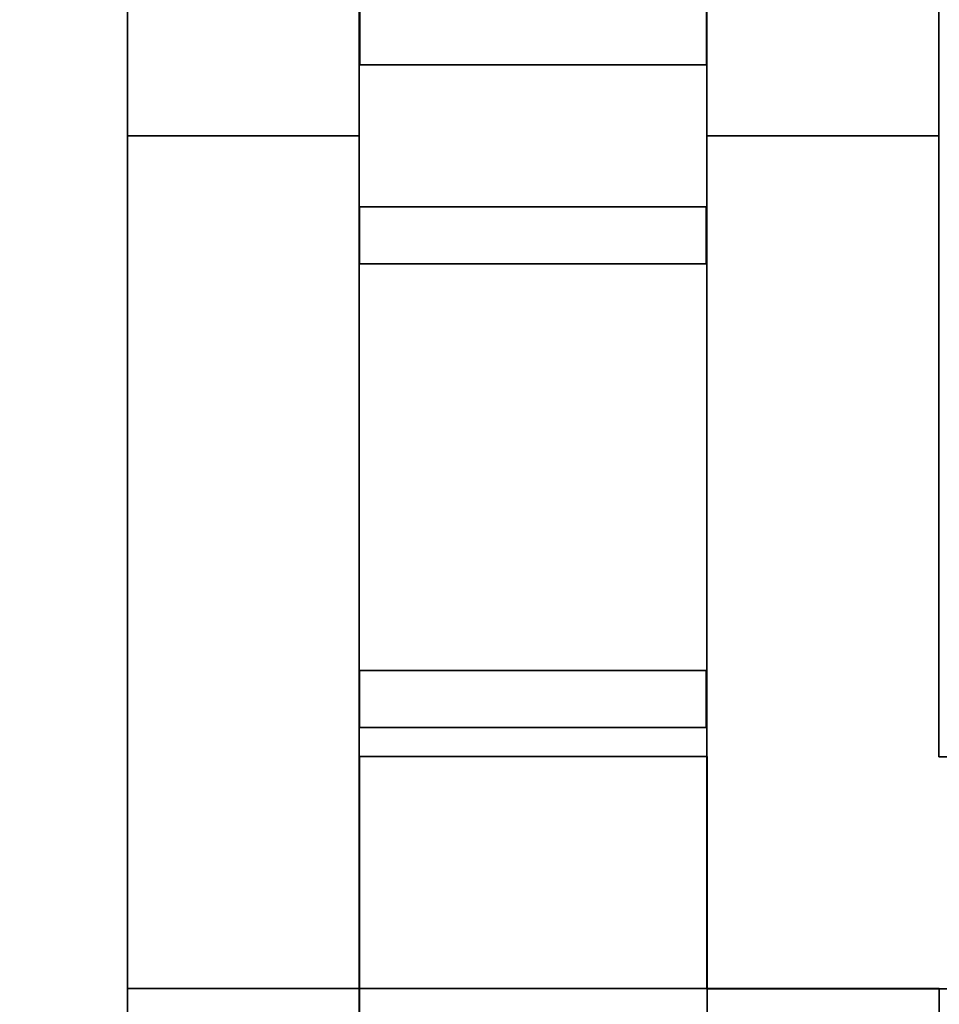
# Model space of a CAD drawing. Header units: millimetres. Extents: x -35 to 33166, y -35 to 31591.
# Tile 2 of 100: x 1381 to 1784, y 213 to 644. Entities that reach past the tile are written whole.
import ezdxf

# ---------------------------------------------------------------- set-up
doc = ezdxf.new("R2010")
doc.units = ezdxf.units.MM
doc.header["$LTSCALE"] = 25.4
doc.layers.get('0').update_dxf_attribs({"true_color": 0xffffff})
for name, color, linetype, true_color in [('end caps & lintels', 7, 'Continuous', 0xffa500), ('ICF - L1', 7, 'Continuous', 0xb4b464), ('ICF - L2', 7, 'Continuous', 0x64ff64)]:
    doc.layers.add(name, color=color, linetype=linetype, true_color=true_color)

# ---------------------------------------------------------------- blocks, each defined once
blk = doc.blocks.new('6XR35_90_C_Web')
for p, q in [((-76.07, -46.84, -12.5), (-76.07, 46.84, -12.5)), ((-76.07, 46.84, -12.5), (76.07, 46.84, -12.5)), ((76.07, 46.84, 12.5), (-76.07, 46.84, 12.5)), ((-76.07, 46.84, 12.5), (-76.07, -46.84, 12.5)), ((-76.07, 46.84, -12.5), (-76.07, 46.84, 12.5)), ((76.07, 46.84, -12.5), (76.07, -46.84, -12.5)), ((76.07, -46.84, 12.5), (76.07, 46.84, 12.5)), ((76.07, 46.84, 12.5), (76.07, 46.84, -12.5)), ((76.07, -46.84, -12.5), (-76.07, -46.84, -12.5)), ((-76.07, -46.84, 12.5), (76.07, -46.84, 12.5)), ((-76.07, -46.84, 12.5), (-76.07, -46.84, -12.5)), ((76.07, -46.84, -12.5), (76.07, -46.84, 12.5))]:
    blk.add_line(p, q)
blk = doc.blocks.new('Group8168')
for p, q in [((-627.8, -254, 366.53), (-627.8, -355.6, 366.53)), ((-254, -254, 366.53), (-627.8, -254, 366.53)), ((-627.8, -254, 366.53), (-627.8, -254, 0)), ((-627.8, -254, 0), (-627.8, -355.6, 0)), ((-627.8, -254, 0), (-254, -254, 0)), ((-254, -685.8, 366.53), (-254, -254, 366.53)), ((-254, -254, 0), (-254, -685.8, 0)), ((-254, -254, 0), (-254, -254, 366.53)), ((-627.8, -355.6, 366.53), (-355.6, -355.6, 366.53)), ((-627.8, -355.6, 0), (-627.8, -355.6, 366.53)), ((-627.8, -355.6, 0), (-355.6, -355.6, 0)), ((-355.6, -355.6, 366.53), (-355.6, -685.8, 366.53)), ((-355.6, -355.6, 366.53), (-355.6, -355.6, 0)), ((-355.6, -355.6, 0), (-355.6, -685.8, 0))]:
    blk.add_line(p, q)
blk = doc.blocks.new('Group8169')
for p, q in [((0, 0, 366.53), (-627.8, 0, 366.53)), ((-627.8, 0, 366.53), (-627.8, -101.6, 366.53)), ((-627.8, 0, 366.53), (-627.8, 0, 0)), ((-627.8, 0, 0), (-627.8, -101.6, 0)), ((-627.8, 0, 0), (0, 0, 0)), ((-627.8, -101.6, 366.53), (-227.79, -101.6, 366.53)), ((-627.8, -101.6, 0), (-627.8, -101.6, 366.53)), ((-627.8, -101.6, 0), (-227.79, -101.6, 0))]:
    blk.add_line(p, q)
blk = doc.blocks.new('6XR35_90_C_MSG#72')
for name in ['Group8169', 'Group8168']:
    blk.add_blockref(name, (0, 0))
at = {"extrusion": (1, -1.02405e-15, -1.15708e-14)}
for p in [(-177.67, 97.84, -584.2), (-177.67, 97.84, -381)]:
    blk.add_blockref('6XR35_90_C_Web', p, dxfattribs=at)
blk = doc.blocks.new('Group8175')
for p, q in [((-402.8, -254, 0), (-402.8, -355.6, 0)), ((-402.8, -355.6, 457.2), (-402.8, -254, 457.2)), ((-402.8, -254, 457.2), (-402.8, -254, 0)), ((-254, -254, 457.2), (-402.8, -254, 457.2)), ((-254, -254, 0), (-402.8, -254, 0)), ((-254, -254, 457.2), (-254, -513.02, 457.2)), ((-254, -254, 0), (-254, -627.8, 0)), ((-254, -254, 457.2), (-254, -254, 0)), ((-402.8, -355.6, 0), (-402.8, -355.6, 457.2)), ((-355.6, -355.6, 457.2), (-402.8, -355.6, 457.2)), ((-402.8, -355.6, 0), (-355.6, -355.6, 0)), ((-355.6, -355.6, 0), (-355.6, -627.8, 0)), ((-355.6, -513.02, 457.2), (-355.6, -355.6, 457.2)), ((-355.6, -355.6, 457.2), (-355.6, -355.6, 0)), ((-254, -513.02, 366.53), (-355.6, -513.02, 366.53)), ((-355.6, -513.02, 366.53), (-355.6, -627.8, 366.53)), ((-355.6, -513.02, 457.2), (-355.6, -513.02, 366.53)), ((-254, -513.02, 457.2), (-355.6, -513.02, 457.2)), ((-254, -627.8, 366.53), (-254, -513.02, 366.53)), ((-254, -513.02, 366.53), (-254, -513.02, 457.2)), ((-355.6, -627.8, 366.53), (-254, -627.8, 366.53)), ((-355.6, -627.8, 0), (-254, -627.8, 0)), ((-355.6, -627.8, 366.53), (-355.6, -627.8, 0)), ((-254, -627.8, 0), (-254, -627.8, 366.53))]:
    blk.add_line(p, q)
blk = doc.blocks.new('Group8176')
for p, q in [((0, -627.8, 0), (0, 0, 0)), ((-101.6, -227.96, 0), (-101.6, -627.8, 0)), ((-101.6, -513.02, 366.53), (-101.6, -627.8, 366.53)), ((0, -627.8, 366.53), (0, -513.02, 366.53)), ((-101.6, -627.8, 366.53), (0, -627.8, 366.53)), ((-101.6, -627.8, 0), (0, -627.8, 0)), ((-101.6, -627.8, 366.53), (-101.6, -627.8, 0)), ((0, -627.8, 0), (0, -627.8, 366.53))]:
    blk.add_line(p, q)
blk = doc.blocks.new('6XR35_90_C_MSG#73')
for name in ['Group8176', 'Group8175']:
    blk.add_blockref(name, (0, 0))
at = {"extrusion": (9.17096e-16, 1, -1.15708e-14)}
blk.add_blockref('6XR35_90_C_Web', (177.8, 99.45, -584.2), dxfattribs=at)
blk = doc.blocks.new('Group7851')
for p, q in [((-627.8, -355.6, 457.2), (-627.8, -254, 457.2)), ((-627.8, -254, 457.2), (-627.8, -254, 0)), ((-627.8, -254, 0), (-627.8, -355.6, 0)), ((-627.8, -254, 457.2), (-254, -254, 457.2)), ((-627.8, -254, 0), (-254, -254, 0)), ((-254, -254, 0), (-254, -402.8, 0)), ((-254, -254, 457.2), (-254, -254, 0)), ((-254, -254, 457.2), (-254, -402.8, 457.2)), ((-627.8, -355.6, 0), (-627.8, -355.6, 457.2)), ((-355.6, -355.6, 457.2), (-627.8, -355.6, 457.2)), ((-627.8, -355.6, 0), (-355.6, -355.6, 0)), ((-355.6, -355.6, 0), (-355.6, -402.8, 0)), ((-355.6, -402.8, 457.2), (-355.6, -355.6, 457.2)), ((-355.6, -355.6, 457.2), (-355.6, -355.6, 0)), ((-254, -402.8, 457.2), (-355.6, -402.8, 457.2)), ((-355.6, -402.8, 457.2), (-355.6, -402.8, 0)), ((-355.6, -402.8, 0), (-254, -402.8, 0)), ((-254, -402.8, 0), (-254, -402.8, 457.2))]:
    blk.add_line(p, q)
blk = doc.blocks.new('Group7852')
for p, q in [((-627.8, -101.6, 457.2), (-627.8, 0, 457.2)), ((-627.8, 0, 457.2), (-627.8, 0, 0)), ((-627.8, 0, 0), (-627.8, -101.6, 0)), ((-627.8, 0, 0), (0, 0, 0)), ((-627.8, 0, 457.2), (0, 0, 457.2)), ((-627.8, -101.6, 0), (-627.8, -101.6, 457.2)), ((-627.8, -101.6, 0), (-227.79, -101.6, 0)), ((-627.8, -101.6, 457.2), (-227.79, -101.6, 457.2))]:
    blk.add_line(p, q)
blk = doc.blocks.new('6XR35_90_C_MSG#34')
for name in ['Group7852', 'Group7851']:
    blk.add_blockref(name, (0, 0))
at = {"extrusion": (1, -1.02405e-15, 1.15708e-14)}
blk.add_blockref('6XR35_90_C_Web', (-177.67, 358.96, -584.2), dxfattribs=at)
at = {"extrusion": (1, -1.02405e-15, -1.15708e-14)}
blk.add_blockref('6XR35_90_C_Web', (-177.67, 97.84, -584.2), dxfattribs=at)
blk = doc.blocks.new('Group7848')
for p, q in [((-1092.2, -254, 0), (-254, -254, 0)), ((-1092.2, -254, 457.2), (-254, -254, 457.2)), ((-254, -254, 0), (-254, -627.8, 0)), ((-254, -254, 457.2), (-254, -254, 0)), ((-254, -254, 457.2), (-254, -627.8, 457.2)), ((-1092.2, -355.6, 0), (-355.6, -355.6, 0)), ((-1092.2, -355.6, 457.2), (-355.6, -355.6, 457.2)), ((-355.6, -355.6, 0), (-355.6, -627.8, 0)), ((-355.6, -355.6, 457.2), (-355.6, -627.8, 457.2)), ((-355.6, -355.6, 457.2), (-355.6, -355.6, 0)), ((-355.6, -627.8, 0), (-254, -627.8, 0)), ((-254, -627.8, 457.2), (-355.6, -627.8, 457.2)), ((-355.6, -627.8, 457.2), (-355.6, -627.8, 0)), ((-254, -627.8, 0), (-254, -627.8, 457.2))]:
    blk.add_line(p, q)
blk = doc.blocks.new('Group7849')
for p, q in [((0, 0, 0), (0, -627.8, 0)), ((0, 0, 457.2), (0, -627.8, 457.2)), ((-101.6, -227.96, 0), (-101.6, -627.8, 0)), ((-101.6, -227.96, 457.2), (-101.6, -627.8, 457.2)), ((-101.6, -627.8, 0), (0, -627.8, 0)), ((0, -627.8, 457.2), (-101.6, -627.8, 457.2)), ((-101.6, -627.8, 457.2), (-101.6, -627.8, 0)), ((0, -627.8, 0), (0, -627.8, 457.2))]:
    blk.add_line(p, q)
blk = doc.blocks.new('6XR35_90_C_MSG#33')
for name in ['Group7849', 'Group7848']:
    blk.add_blockref(name, (0, 0))
at = {"extrusion": (9.17096e-16, 1, -1.15708e-14)}
for p in [(177.8, 99.45, -381), (177.8, 99.45, -584.2)]:
    blk.add_blockref('6XR35_90_C_Web', p, dxfattribs=at)
at = {"extrusion": (9.17096e-16, 1, 1.15708e-14)}
for p in [(177.8, 360.57, -381), (177.8, 360.57, -584.2)]:
    blk.add_blockref('6XR35_90_C_Web', p, dxfattribs=at)
blk = doc.blocks.new('Group#3572')
for p, q in [((-1092.2, -254, 358.07), (-254, -254, 358.07)), ((-1092.2, -254, 457.2), (-254, -254, 457.2)), ((-254, -254, 358.07), (-254, -627.8, 358.07)), ((-254, -254, 457.2), (-254, -254, 358.07)), ((-254, -254, 457.2), (-254, -627.8, 457.2)), ((-355.6, -355.6, 358.07), (-1092.2, -355.6, 358.07)), ((-1092.2, -355.6, 457.2), (-355.6, -355.6, 457.2)), ((-355.6, -627.8, 358.07), (-355.6, -355.6, 358.07)), ((-355.6, -627.8, 457.2), (-355.6, -355.6, 457.2)), ((-355.6, -355.6, 457.2), (-355.6, -355.6, 358.07)), ((-254, -627.8, 358.07), (-355.6, -627.8, 358.07)), ((-355.6, -627.8, 358.07), (-355.6, -627.8, 457.2)), ((-254, -627.8, 457.2), (-355.6, -627.8, 457.2)), ((-254, -627.8, 358.07), (-254, -627.8, 457.2))]:
    blk.add_line(p, q)
blk = doc.blocks.new('Group#3573')
for p, q in [((0, 0, 358.07), (0, -627.8, 358.07)), ((0, 0, 457.2), (0, -627.8, 457.2)), ((-101.6, -627.8, 358.07), (-101.6, -227.96, 358.07)), ((-101.6, -627.8, 457.2), (-101.6, -227.96, 457.2)), ((0, -627.8, 358.07), (-101.6, -627.8, 358.07)), ((0, -627.8, 457.2), (-101.6, -627.8, 457.2)), ((-101.6, -627.8, 457.2), (-101.6, -627.8, 358.07)), ((0, -627.8, 358.07), (0, -627.8, 457.2))]:
    blk.add_line(p, q)
blk = doc.blocks.new('6XR35_90_C_MSG#243')
for name in ['Group#3573', 'Group#3572']:
    blk.add_blockref(name, (0, 0))
blk = doc.blocks.new('Group#3580')
for p, q in [((-627.8, -355.6, 358.07), (-627.8, -254, 358.07)), ((-627.8, -254, 358.07), (-513.02, -254, 358.07)), ((-627.8, -355.6, 457.2), (-627.8, -254, 457.2)), ((-627.8, -254, 457.2), (-627.8, -254, 358.07)), ((-627.8, -254, 457.2), (-254, -254, 457.2)), ((-513.02, -254, 358.07), (-513.02, -355.6, 358.07)), ((-513.02, -254, 358.07), (-513.02, -254, 0)), ((-513.02, -254, 0), (-513.02, -355.6, 0)), ((-513.02, -254, 0), (-254, -254, 0)), ((-254, -254, 0), (-254, -402.8, 0)), ((-254, -254, 457.2), (-254, -254, 0)), ((-254, -254, 457.2), (-254, -402.8, 457.2)), ((-513.02, -355.6, 358.07), (-627.8, -355.6, 358.07)), ((-627.8, -355.6, 358.07), (-627.8, -355.6, 457.2)), ((-355.6, -355.6, 457.2), (-627.8, -355.6, 457.2)), ((-513.02, -355.6, 0), (-513.02, -355.6, 358.07)), ((-513.02, -355.6, 0), (-355.6, -355.6, 0)), ((-355.6, -355.6, 0), (-355.6, -402.8, 0)), ((-355.6, -402.8, 457.2), (-355.6, -355.6, 457.2)), ((-355.6, -355.6, 457.2), (-355.6, -355.6, 0)), ((-254, -402.8, 457.2), (-355.6, -402.8, 457.2)), ((-355.6, -402.8, 457.2), (-355.6, -402.8, 0)), ((-355.6, -402.8, 0), (-254, -402.8, 0)), ((-254, -402.8, 0), (-254, -402.8, 457.2))]:
    blk.add_line(p, q)
blk = doc.blocks.new('Group#3581')
for p, q in [((-627.8, -101.6, 358.07), (-627.8, 0, 358.07)), ((-627.8, 0, 358.07), (-513.02, 0, 358.07)), ((-627.8, -101.6, 457.2), (-627.8, 0, 457.2)), ((-627.8, 0, 358.07), (-627.8, 0, 457.2)), ((-627.8, 0, 457.2), (0, 0, 457.2)), ((-513.02, -101.6, 358.07), (-627.8, -101.6, 358.07)), ((-627.8, -101.6, 358.07), (-627.8, -101.6, 457.2)), ((-227.79, -101.6, 457.2), (-627.8, -101.6, 457.2))]:
    blk.add_line(p, q)
blk = doc.blocks.new('6XR35_90_C_MSG#244')
for name in ['Group#3581', 'Group#3580']:
    blk.add_blockref(name, (0, 0))
blk = doc.blocks.new('Group#4032')
for p, q in [((-627.8, -355.6, 250.87), (-627.8, -254, 250.87)), ((-627.8, -254, 250.87), (-254, -254, 250.87)), ((-627.8, -254, 98.33), (-627.8, -355.6, 98.33)), ((-254, -254, 98.33), (-627.8, -254, 98.33)), ((-627.8, -254, 98.33), (-627.8, -254, 0)), ((-627.8, -254, 0), (-627.8, -355.6, 0)), ((-627.8, -355.6, 457.2), (-627.8, -254, 457.2)), ((-627.8, -254, 457.2), (-627.8, -254, 250.87)), ((-627.8, -254, 0), (-254, -254, 0)), ((-627.8, -254, 457.2), (-254, -254, 457.2)), ((-254, -254, 250.87), (-254, -685.8, 250.87)), ((-254, -685.8, 98.33), (-254, -254, 98.33)), ((-254, -685.8, 0), (-254, -254, 0)), ((-254, -254, 98.33), (-254, -254, 0)), ((-254, -254, 457.2), (-254, -685.8, 457.2)), ((-254, -254, 457.2), (-254, -254, 250.87)), ((-355.6, -355.6, 250.87), (-627.8, -355.6, 250.87)), ((-627.8, -355.6, 0), (-355.6, -355.6, 0)), ((-627.8, -355.6, 98.33), (-355.6, -355.6, 98.33)), ((-627.8, -355.6, 98.33), (-627.8, -355.6, 0)), ((-355.6, -355.6, 457.2), (-627.8, -355.6, 457.2)), ((-627.8, -355.6, 457.2), (-627.8, -355.6, 250.87)), ((-355.6, -685.8, 250.87), (-355.6, -355.6, 250.87)), ((-355.6, -355.6, 98.33), (-355.6, -355.6, 0)), ((-355.6, -355.6, 98.33), (-355.6, -685.8, 98.33)), ((-355.6, -355.6, 457.2), (-355.6, -355.6, 250.87)), ((-355.6, -355.6, 0), (-355.6, -685.8, 0)), ((-355.6, -685.8, 457.2), (-355.6, -355.6, 457.2))]:
    blk.add_line(p, q)
blk = doc.blocks.new('Group#4033')
for p, q in [((-627.8, 0, 0), (-627.8, -101.6, 0)), ((-627.8, 0, 0), (0, 0, 0)), ((-627.8, -101.6, 457.2), (-627.8, 0, 457.2)), ((-627.8, 0, 457.2), (-627.8, 0, 0)), ((-627.8, 0, 457.2), (0, 0, 457.2)), ((-627.8, -101.6, 98.33), (-627.8, -101.56, 250.87)), ((-627.8, -101.56, 250.87), (-627.8, -101.6, 457.2)), ((-627.8, -101.6, 0), (-627.8, -101.6, 98.33)), ((-627.8, -101.6, 0), (-356.26, -101.6, 0)), ((-627.8, -101.6, 457.2), (-227.79, -101.6, 457.2)), ((-356.26, -101.44, 0), (-356.26, -101.6, 0)), ((-356.26, -101.44, 0), (-356.17, -101.48, 0)), ((-356.17, -101.48, 0), (-356.26, -101.6, 0)), ((-356.13, -101.6, 0), (-356.26, -101.6, 0)), ((-356.16, -101.6, 98.71), (-356.26, -101.6, 98.33)), ((-356.16, -101.6, 98.71), (-356.26, -101.6, 98.71)), ((-356.26, -101.6, 98.71), (-356.26, -101.6, 98.33)), ((-356.17, -101.48, 0), (-356.13, -101.6, 0)), ((-356.13, -101.6, 0), (-227.79, -101.6, 0))]:
    blk.add_line(p, q)
blk = doc.blocks.new('Group#4035')
for p, q in [((-76.07, 0.49, 12.5), (76.07, 0.49, 12.5)), ((76.07, 0.49, -12.5), (-76.07, 0.49, -12.5)), ((-76.07, 0.49, -12.5), (-76.07, 0.49, 12.5)), ((-76.07, -46.84, -12.5), (-76.07, 0.49, -12.5)), ((-76.07, -46.84, 12.5), (-76.07, 0.49, 12.5)), ((76.07, 0.49, 12.5), (76.07, 0.49, -12.5)), ((76.07, -46.84, -12.5), (76.07, 0.49, -12.5)), ((76.07, -46.84, 12.5), (76.07, 0.49, 12.5)), ((-76.07, -46.84, -12.5), (76.07, -46.84, -12.5)), ((76.07, -46.84, 12.5), (-76.07, -46.84, 12.5)), ((-76.07, -46.84, 12.5), (-76.07, -46.84, -12.5)), ((76.07, -46.84, 12.5), (76.07, -46.84, -12.5))]:
    blk.add_line(p, q)
blk = doc.blocks.new('Group#4036')
for p, q in [((-76.07, 0.49, 12.5), (76.07, 0.49, 12.5)), ((76.07, 0.49, -12.5), (-76.07, 0.49, -12.5)), ((-76.07, 0.49, -12.5), (-76.07, 0.49, 12.5)), ((-76.07, -46.84, -12.5), (-76.07, 0.49, -12.5)), ((-76.07, -46.84, 12.5), (-76.07, 0.49, 12.5)), ((76.07, 0.49, 12.5), (76.07, 0.49, -12.5)), ((76.07, -46.84, -12.5), (76.07, 0.49, -12.5)), ((76.07, -46.84, 12.5), (76.07, 0.49, 12.5)), ((-76.07, -46.84, -12.5), (76.07, -46.84, -12.5)), ((76.07, -46.84, 12.5), (-76.07, -46.84, 12.5)), ((-76.07, -46.84, 12.5), (-76.07, -46.84, -12.5)), ((76.07, -46.84, 12.5), (76.07, -46.84, -12.5))]:
    blk.add_line(p, q)
blk = doc.blocks.new('6XR35_90_C_MSG#283')
for name in ['Group#4033', 'Group#4032']:
    blk.add_blockref(name, (0, 0))
at = {"extrusion": (1, -1.02405e-15, 1.15708e-14)}
for p in [(-177.67, 358.96, -584.2), (-177.67, 358.96, -381)]:
    blk.add_blockref('6XR35_90_C_Web', p, dxfattribs=at)
at = {"extrusion": (1, -1.02405e-15, -1.15708e-14)}
for name, p in [('Group#4035', (-177.67, 97.84, -584.2)), ('Group#4036', (-177.67, 97.84, -381))]:
    blk.add_blockref(name, p, dxfattribs=at)
blk = doc.blocks.new('Group#4038')
for p, q in [((-402.8, -254, 0), (-402.8, -355.6, 0)), ((-402.8, -355.6, 457.2), (-402.8, -254, 457.2)), ((-402.8, -254, 457.2), (-402.8, -254, 0)), ((-254, -254, 0), (-402.8, -254, 0)), ((-254, -254, 457.2), (-402.8, -254, 457.2)), ((-254, -254, 0), (-254, -627.8, 0)), ((-254, -254, 457.2), (-254, -254, 0)), ((-254, -254, 457.2), (-254, -627.8, 457.2)), ((-402.8, -355.6, 0), (-402.8, -355.6, 457.2)), ((-355.6, -355.6, 457.2), (-402.8, -355.6, 457.2)), ((-402.8, -355.6, 0), (-355.6, -355.6, 0)), ((-355.6, -627.8, 457.2), (-355.6, -355.6, 457.2)), ((-355.6, -355.6, 457.2), (-355.6, -355.6, 0)), ((-355.6, -355.6, 0), (-355.6, -627.8, 0)), ((-355.6, -627.8, 0), (-254, -627.8, 0)), ((-254, -627.8, 457.2), (-355.6, -627.8, 457.2)), ((-355.6, -627.8, 457.2), (-355.6, -627.8, 0)), ((-254, -627.8, 0), (-254, -627.8, 457.2))]:
    blk.add_line(p, q)
blk = doc.blocks.new('Group#4040')
for p, q in [((-0.01, -355.62, 98.33), (-101.6, -355.62, 98.33)), ((-101.6, -355.62, 98.33), (-101.6, -627.8, 98.33)), ((-101.6, -355.62, 0), (-101.6, -355.62, 98.33)), ((-0.01, -355.62, 0), (-101.6, -355.62, 0)), ((-101.6, -355.62, 0), (-101.6, -627.8, 0)), ((-0.01, -627.8, 98.33), (-0.01, -355.62, 98.33)), ((-0.01, -355.62, 98.33), (-0.01, -355.62, 0)), ((0, -627.8, 0), (-0.01, -355.62, 0)), ((-101.6, -627.8, 98.33), (-0.01, -627.8, 98.33)), ((-101.6, -627.8, 98.33), (-101.6, -627.8, 0)), ((-101.6, -627.8, 0), (0, -627.8, 0)), ((-0.01, -627.8, 98.33), (0, -627.8, 0))]:
    blk.add_line(p, q)
blk = doc.blocks.new('Group#4041')
for p, q in [((-101.6, -355.6, 457.2), (0, -355.6, 457.2)), ((-101.6, -355.62, 250.87), (-101.6, -355.6, 457.2)), ((-101.6, -355.6, 457.2), (-101.6, -627.8, 457.2)), ((-101.6, -355.62, 250.87), (-0.01, -355.62, 250.87)), ((-101.6, -627.8, 250.87), (-101.6, -355.62, 250.87)), ((0, -355.6, 457.2), (-0.01, -355.62, 250.87)), ((-0.01, -355.62, 250.87), (-0.01, -627.8, 250.87)), ((0, -355.6, 457.2), (0, -627.8, 457.2)), ((-0.01, -627.8, 250.87), (-101.6, -627.8, 250.87)), ((0, -627.8, 457.2), (-101.6, -627.8, 457.2)), ((-101.6, -627.8, 457.2), (-101.6, -627.8, 250.87)), ((0, -627.8, 457.2), (-0.01, -627.8, 250.87))]:
    blk.add_line(p, q)
blk = doc.blocks.new('Group#4042')
for p, q in [((-76.07, -1.12, -12.5), (-76.07, -1.12, 12.5)), ((-76.07, -1.12, 12.5), (76.07, -1.12, 12.5)), ((76.07, -1.12, -12.5), (-76.07, -1.12, -12.5)), ((-76.07, -1.12, 12.5), (-76.07, -46.84, 12.5)), ((-76.07, -1.12, -12.5), (-76.07, -46.84, -12.5)), ((76.07, -1.12, 12.5), (76.07, -1.12, -12.5)), ((76.07, -1.12, 12.5), (76.07, -46.84, 12.5)), ((76.07, -1.12, -12.5), (76.07, -46.84, -12.5)), ((-76.07, -46.84, -12.5), (-76.07, -46.84, 12.5)), ((-76.07, -46.84, -12.5), (76.07, -46.84, -12.5)), ((-76.07, -46.84, 12.5), (76.07, -46.84, 12.5)), ((76.07, -46.84, -12.5), (76.07, -46.84, 12.5))]:
    blk.add_line(p, q)
blk = doc.blocks.new('6XR35_90_C_MSG#284')
for name in ['Group#4038', 'Group#4041', 'Group#4040']:
    blk.add_blockref(name, (0, 0))
at = {"extrusion": (9.17096e-16, 1, 1.15708e-14)}
blk.add_blockref('6XR35_90_C_Web', (177.8, 360.57, -584.2), dxfattribs=at)
at = {"extrusion": (9.17096e-16, 1, -1.15708e-14)}
blk.add_blockref('Group#4042', (177.8, 99.45, -584.2), dxfattribs=at)
blk = doc.blocks.new('Group3573')
at = {"layer": 'ICF - L1'}
for name, p in [('6XR35_90_C_MSG#73', (1783.51, 1221.02, 357.2)), ('6XR35_90_C_MSG#284', (1783.51, 1221.02, 3100.4))]:
    blk.add_blockref(name, p, dxfattribs=at)
at = {"layer": 'ICF - L1', "extrusion": (0, 0, -1), "zscale": -1}
for name, p, rotation in [('6XR35_90_C_MSG#34', (-1783.51, 1221.02, 100), 89.99999999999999), ('6XR35_90_C_MSG#244', (-1783.51, 1221.02, -2643.2), 89.99999999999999), ('6XR35_90_C_MSG#72', (-1427.91, -34.58, -357.2), 270), ('6XR35_90_C_MSG#283', (-1427.91, -34.58, -3100.4), 270)]:
    blk.add_blockref(name, p, dxfattribs=dict(at, rotation=rotation))
at = {"layer": 'ICF - L1', "rotation": 180}
for name, p in [('6XR35_90_C_MSG#33', (1427.91, -34.58, -100)), ('6XR35_90_C_MSG#243', (1427.91, -34.58, 2643.2))]:
    blk.add_blockref(name, p, dxfattribs=at)
blk = doc.blocks.new('Group#3785')
for p, q in [((-1092.2, -254, 0), (-254, -254, 0)), ((-1092.2, -254, 457.2), (-254, -254, 457.2)), ((-254, -254, 0), (-254, -627.8, 0)), ((-254, -254, 457.2), (-254, -254, 0)), ((-254, -254, 457.2), (-254, -627.8, 457.2)), ((-1092.2, -355.6, 0), (-355.6, -355.6, 0)), ((-1092.2, -355.6, 457.2), (-355.6, -355.6, 457.2)), ((-355.6, -355.6, 0), (-355.6, -627.8, 0)), ((-355.6, -355.6, 457.2), (-355.6, -627.8, 457.2)), ((-355.6, -355.6, 457.2), (-355.6, -355.6, 0)), ((-355.6, -627.8, 0), (-254, -627.8, 0)), ((-254, -627.8, 457.2), (-355.6, -627.8, 457.2)), ((-355.6, -627.8, 457.2), (-355.6, -627.8, 0)), ((-254, -627.8, 0), (-254, -627.8, 457.2))]:
    blk.add_line(p, q)
blk = doc.blocks.new('Group#3786')
for p, q in [((0, 0, 0), (0, -627.8, 0)), ((0, 0, 457.2), (0, -627.8, 457.2)), ((-101.6, -227.96, 457.2), (-101.6, -627.8, 457.2)), ((-101.6, -227.96, 0), (-101.6, -627.8, 0)), ((-101.6, -627.8, 0), (0, -627.8, 0)), ((0, -627.8, 457.2), (-101.6, -627.8, 457.2)), ((-101.6, -627.8, 457.2), (-101.6, -627.8, 0)), ((0, -627.8, 0), (0, -627.8, 457.2))]:
    blk.add_line(p, q)
blk = doc.blocks.new('6XR35_90_C#3_MSG#18')
for name in ['Group#3786', 'Group#3785']:
    blk.add_blockref(name, (0, 0))
at = {"extrusion": (9.17096e-16, 1, -1.15708e-14)}
for p in [(177.8, 99.45, -381), (177.8, 99.45, -584.2)]:
    blk.add_blockref('6XR35_90_C_Web', p, dxfattribs=at)
at = {"extrusion": (9.17096e-16, 1, 1.15708e-14)}
for p in [(177.8, 360.57, -381), (177.8, 360.57, -584.2)]:
    blk.add_blockref('6XR35_90_C_Web', p, dxfattribs=at)
blk = doc.blocks.new('Group#3787')
for p, q in [((-627.8, -355.6, 457.2), (-627.8, -254, 457.2)), ((-627.8, -254, 457.2), (-627.8, -254, 0)), ((-627.8, -254, 0), (-627.8, -355.6, 0)), ((-627.8, -254, 0), (-254, -254, 0)), ((-627.8, -254, 457.2), (-254, -254, 457.2)), ((-254, -254, 0), (-254, -402.8, 0)), ((-254, -254, 457.2), (-254, -254, 0)), ((-254, -254, 457.2), (-254, -402.8, 457.2)), ((-627.8, -355.6, 0), (-627.8, -355.6, 457.2)), ((-627.8, -355.6, 0), (-355.6, -355.6, 0)), ((-355.6, -355.6, 457.2), (-627.8, -355.6, 457.2)), ((-355.6, -355.6, 0), (-355.6, -402.8, 0)), ((-355.6, -402.8, 457.2), (-355.6, -355.6, 457.2)), ((-355.6, -355.6, 457.2), (-355.6, -355.6, 0)), ((-254, -402.8, 457.2), (-355.6, -402.8, 457.2)), ((-355.6, -402.8, 457.2), (-355.6, -402.8, 0)), ((-355.6, -402.8, 0), (-254, -402.8, 0)), ((-254, -402.8, 0), (-254, -402.8, 457.2))]:
    blk.add_line(p, q)
blk = doc.blocks.new('Group#3792')
for p, q in [((-627.8, -101.6, 457.2), (-627.8, 0, 457.2)), ((-627.8, 0, 457.2), (-627.8, 0, 0)), ((-627.8, 0, 0), (-627.8, -101.6, 0)), ((-627.8, 0, 0), (0, 0, 0)), ((-627.8, 0, 457.2), (0, 0, 457.2)), ((-627.8, -101.6, 0), (-627.8, -101.6, 457.2)), ((-627.8, -101.6, 0), (-227.79, -101.6, 0)), ((-627.8, -101.6, 457.2), (-227.79, -101.6, 457.2))]:
    blk.add_line(p, q)
blk = doc.blocks.new('6XR35_90_C#3_MSG#19')
for name in ['Group#3792', 'Group#3787']:
    blk.add_blockref(name, (0, 0))
at = {"extrusion": (1, -1.02405e-15, 1.15708e-14)}
blk.add_blockref('6XR35_90_C_Web', (-177.67, 358.96, -584.2), dxfattribs=at)
at = {"extrusion": (1, -1.02405e-15, -1.15708e-14)}
blk.add_blockref('6XR35_90_C_Web', (-177.67, 97.84, -584.2), dxfattribs=at)
blk = doc.blocks.new('Group9459')
for p, q in [((-627.8, -254, 233.93), (-627.8, -355.6, 233.93)), ((-254, -254, 233.93), (-627.8, -254, 233.93)), ((-627.8, -254, 233.93), (-627.8, -254, 0)), ((-627.8, -254, 0), (-627.8, -355.6, 0)), ((-627.8, -254, 0), (-254, -254, 0)), ((-254, -685.8, 233.93), (-254, -254, 233.93)), ((-254, -254, 0), (-254, -685.8, 0)), ((-254, -254, 0), (-254, -254, 233.93)), ((-627.8, -355.6, 233.93), (-355.6, -355.6, 233.93)), ((-627.8, -355.6, 0), (-627.8, -355.6, 233.93)), ((-627.8, -355.6, 0), (-355.6, -355.6, 0)), ((-355.6, -355.6, 233.93), (-355.6, -685.8, 233.93)), ((-355.6, -355.6, 233.93), (-355.6, -355.6, 0)), ((-355.6, -355.6, 0), (-355.6, -685.8, 0))]:
    blk.add_line(p, q)
blk = doc.blocks.new('Group9460')
for p, q in [((0, 0, 233.93), (-627.8, 0, 233.93)), ((-627.8, 0, 233.93), (-627.8, -101.6, 233.93)), ((-627.8, 0, 233.93), (-627.8, 0, 0)), ((-627.8, 0, 0), (-627.8, -101.6, 0)), ((-627.8, 0, 0), (0, 0, 0)), ((-627.8, -101.6, 233.93), (-227.79, -101.6, 233.93)), ((-627.8, -101.6, 0), (-627.8, -101.6, 233.93)), ((-627.8, -101.6, 0), (-227.79, -101.6, 0))]:
    blk.add_line(p, q)
blk = doc.blocks.new('6XR35_90_C#3_MSG#39')
for name in ['Group9460', 'Group9459']:
    blk.add_blockref(name, (0, 0))
at = {"extrusion": (1, -1.02405e-15, -1.15708e-14)}
for p in [(-177.67, 97.84, -584.2), (-177.67, 97.84, -381)]:
    blk.add_blockref('6XR35_90_C_Web', p, dxfattribs=at)
blk = doc.blocks.new('Group9462')
for p, q in [((-402.81, -254, 0), (-402.81, -355.6, 0)), ((-402.81, -355.6, 457.2), (-402.81, -254, 457.2)), ((-402.81, -254, 457.2), (-402.81, -254, 0)), ((-254, -254, 0), (-402.81, -254, 0)), ((-254, -254, 457.2), (-402.81, -254, 457.2)), ((-254, -254, 0), (-254, -627.8, 0)), ((-254, -254, 457.2), (-254, -254, 0)), ((-254, -254, 457.2), (-254, -513.02, 457.2)), ((-402.81, -355.6, 0), (-402.81, -355.6, 457.2)), ((-355.6, -355.6, 457.2), (-402.81, -355.6, 457.2)), ((-402.81, -355.6, 0), (-355.6, -355.6, 0)), ((-355.6, -513.02, 457.2), (-355.6, -355.6, 457.2)), ((-355.6, -355.6, 457.2), (-355.6, -355.6, 0)), ((-355.6, -355.6, 0), (-355.6, -627.8, 0)), ((-254, -513.02, 233.93), (-355.6, -513.02, 233.93)), ((-355.6, -513.02, 233.93), (-355.6, -627.8, 233.93)), ((-355.6, -513.02, 457.2), (-355.6, -513.02, 233.93)), ((-254, -513.02, 457.2), (-355.6, -513.02, 457.2)), ((-254, -627.8, 233.93), (-254, -513.02, 233.93)), ((-254, -513.02, 233.93), (-254, -513.02, 457.2)), ((-355.6, -627.8, 233.93), (-254, -627.8, 233.93)), ((-355.6, -627.8, 0), (-254, -627.8, 0)), ((-355.6, -627.8, 233.93), (-355.6, -627.8, 0)), ((-254, -627.8, 0), (-254, -627.8, 233.93))]:
    blk.add_line(p, q)
blk = doc.blocks.new('Group9463')
for p, q in [((0, 0, 0), (0, -627.8, 0)), ((-101.6, -227.96, 0), (-101.6, -627.8, 0)), ((-101.6, -513.02, 233.93), (-101.6, -627.8, 233.93)), ((0, -627.8, 233.93), (0, -513.02, 233.93)), ((-101.6, -627.8, 233.93), (0, -627.8, 233.93)), ((-101.6, -627.8, 0), (0, -627.8, 0)), ((-101.6, -627.8, 233.93), (-101.6, -627.8, 0)), ((0, -627.8, 0), (0, -627.8, 233.93))]:
    blk.add_line(p, q)
blk = doc.blocks.new('6XR35_90_C#3_MSG#40')
for name in ['Group9463', 'Group9462']:
    blk.add_blockref(name, (0, 0))
at = {"extrusion": (9.17096e-16, 1, -1.15708e-14)}
blk.add_blockref('6XR35_90_C_Web', (177.8, 99.45, -584.2), dxfattribs=at)
blk = doc.blocks.new('Group10169')
for p, q in [((-627.8, -355.6, 232.67), (-627.8, -254, 232.67)), ((-627.8, -254, 232.67), (-254, -254, 232.67)), ((-627.8, -355.6, 457.2), (-627.8, -254, 457.2)), ((-627.8, -254, 457.2), (-627.8, -254, 232.67)), ((-627.8, -254, 457.2), (-254, -254, 457.2)), ((-254, -254, 232.67), (-254, -685.8, 232.67)), ((-254, -254, 457.2), (-254, -685.8, 457.2)), ((-254, -254, 457.2), (-254, -254, 232.67)), ((-355.6, -355.6, 232.67), (-627.8, -355.6, 232.67)), ((-627.8, -355.6, 232.67), (-627.8, -355.6, 457.2)), ((-627.8, -355.6, 457.2), (-355.6, -355.6, 457.2)), ((-355.6, -685.8, 232.67), (-355.6, -355.6, 232.67)), ((-355.6, -355.6, 457.2), (-355.6, -355.6, 232.67)), ((-355.6, -355.6, 457.2), (-355.6, -685.8, 457.2))]:
    blk.add_line(p, q)
blk = doc.blocks.new('Group10170')
for p, q in [((-627.8, 0, 232.67), (0, 0, 232.67)), ((-627.8, -101.6, 232.67), (-627.8, 0, 232.67)), ((-627.8, -101.6, 457.2), (-627.8, 0, 457.2)), ((-627.8, 0, 457.2), (-627.8, 0, 232.67)), ((-627.8, 0, 457.2), (0, 0, 457.2)), ((-227.79, -101.6, 232.67), (-627.8, -101.6, 232.67)), ((-627.8, -101.6, 232.67), (-627.8, -101.6, 457.2)), ((-627.8, -101.6, 457.2), (-227.79, -101.6, 457.2))]:
    blk.add_line(p, q)
blk = doc.blocks.new('6XR35_90_C#3_MSG#78')
for name in ['Group10170', 'Group10169']:
    blk.add_blockref(name, (0, 0))
at = {"extrusion": (1, -1.02405e-15, 1.15708e-14)}
for p in [(-177.67, 358.96, -584.2), (-177.67, 358.96, -381)]:
    blk.add_blockref('6XR35_90_C_Web', p, dxfattribs=at)
blk = doc.blocks.new('Group10172')
for p, q in [((-402.81, -254, 0), (-402.81, -355.6, 0)), ((-402.81, -355.6, 457.2), (-402.81, -254, 457.2)), ((-402.81, -254, 457.2), (-402.81, -254, 0)), ((-254, -254, 0), (-402.81, -254, 0)), ((-254, -254, 457.2), (-402.81, -254, 457.2)), ((-254, -254, 0), (-254, -513.02, 0)), ((-254, -254, 457.2), (-254, -254, 0)), ((-254, -254, 457.2), (-254, -627.8, 457.2)), ((-402.81, -355.6, 0), (-402.81, -355.6, 457.2)), ((-355.6, -355.6, 457.2), (-402.81, -355.6, 457.2)), ((-402.81, -355.6, 0), (-355.6, -355.6, 0)), ((-355.6, -627.8, 457.2), (-355.6, -355.6, 457.2)), ((-355.6, -355.6, 457.2), (-355.6, -355.6, 0)), ((-355.6, -355.6, 0), (-355.6, -513.02, 0)), ((-355.6, -513.02, 0), (-254, -513.02, 0)), ((-254, -513.02, 232.67), (-355.6, -513.02, 232.67)), ((-355.6, -513.02, 232.67), (-355.6, -513.02, 0)), ((-355.6, -627.8, 232.67), (-355.6, -513.02, 232.67)), ((-254, -513.02, 0), (-254, -513.02, 232.67)), ((-254, -513.02, 232.67), (-254, -627.8, 232.67)), ((-254, -627.8, 232.67), (-355.6, -627.8, 232.67)), ((-254, -627.8, 457.2), (-355.6, -627.8, 457.2)), ((-355.6, -627.8, 457.2), (-355.6, -627.8, 232.67)), ((-254, -627.8, 232.67), (-254, -627.8, 457.2))]:
    blk.add_line(p, q)
blk = doc.blocks.new('Group10173')
for p, q in [((0, 0, 457.2), (0, -627.8, 457.2)), ((-101.6, -627.8, 457.2), (-101.6, -227.96, 457.2)), ((-101.6, -627.8, 232.67), (-101.6, -513.02, 232.67)), ((0, -513.02, 232.67), (0, -627.8, 232.67)), ((0, -627.8, 232.67), (-101.6, -627.8, 232.67)), ((0, -627.8, 457.2), (-101.6, -627.8, 457.2)), ((-101.6, -627.8, 457.2), (-101.6, -627.8, 232.67)), ((0, -627.8, 232.67), (0, -627.8, 457.2))]:
    blk.add_line(p, q)
blk = doc.blocks.new('6XR35_90_C#3_MSG#79')
for name in ['Group10173', 'Group10172']:
    blk.add_blockref(name, (0, 0))
at = {"extrusion": (9.17096e-16, 1, 1.15708e-14)}
blk.add_blockref('6XR35_90_C_Web', (177.8, 360.57, -584.2), dxfattribs=at)
blk = doc.blocks.new('Group10440')
for p, q in [((-254, -254, 124.2), (-1092.2, -254, 124.2)), ((-1092.2, -254, 0), (-254, -254, 0)), ((-254, -627.8, 124.2), (-254, -254, 124.2)), ((-254, -254, 0), (-254, -627.8, 0)), ((-254, -254, 0), (-254, -254, 124.2)), ((-1092.2, -355.6, 124.2), (-355.6, -355.6, 124.2)), ((-1092.2, -355.6, 0), (-355.6, -355.6, 0)), ((-355.6, -355.6, 124.2), (-355.6, -627.8, 124.2)), ((-355.6, -355.6, 124.2), (-355.6, -355.6, 0)), ((-355.6, -355.6, 0), (-355.6, -627.8, 0)), ((-355.6, -627.8, 124.2), (-254, -627.8, 124.2)), ((-355.6, -627.8, 0), (-254, -627.8, 0)), ((-355.6, -627.8, 124.2), (-355.6, -627.8, 0)), ((-254, -627.8, 0), (-254, -627.8, 124.2))]:
    blk.add_line(p, q)
blk = doc.blocks.new('Group10441')
for p, q in [((0, -627.8, 124.2), (0, 0, 124.2)), ((0, 0, 0), (0, -627.8, 0)), ((-101.6, -227.96, 124.2), (-101.6, -627.8, 124.2)), ((-101.6, -227.96, 0), (-101.6, -627.8, 0)), ((-101.6, -627.8, 124.2), (0, -627.8, 124.2)), ((-101.6, -627.8, 0), (0, -627.8, 0)), ((-101.6, -627.8, 124.2), (-101.6, -627.8, 0)), ((0, -627.8, 0), (0, -627.8, 124.2))]:
    blk.add_line(p, q)
blk = doc.blocks.new('Group#4852')
for p, q in [((-76.07, 24.75, -12.5), (-76.07, 24.75, 12.5)), ((-76.07, 24.75, 12.5), (76.07, 24.75, 12.5)), ((76.07, 24.75, -12.5), (-76.07, 24.75, -12.5)), ((-76.07, 24.75, 12.5), (-76.07, -46.84, 12.5)), ((-76.07, 24.75, -12.5), (-76.07, -46.84, -12.5)), ((76.07, 24.75, 12.5), (76.07, 24.75, -12.5)), ((76.07, 24.75, 12.5), (76.07, -46.84, 12.5)), ((76.07, 24.75, -12.5), (76.07, -46.84, -12.5)), ((-76.07, -46.84, -12.5), (-76.07, -46.84, 12.5)), ((-76.07, -46.84, -12.5), (76.07, -46.84, -12.5)), ((-76.07, -46.84, 12.5), (76.07, -46.84, 12.5)), ((76.07, -46.84, -12.5), (76.07, -46.84, 12.5))]:
    blk.add_line(p, q)
blk = doc.blocks.new('Group10447')
for p, q in [((-76.07, 24.75, -12.5), (-76.07, 24.75, 12.5)), ((-76.07, 24.75, 12.5), (76.07, 24.75, 12.5)), ((76.07, 24.75, -12.5), (-76.07, 24.75, -12.5)), ((-76.07, 24.75, 12.5), (-76.07, -46.84, 12.5)), ((-76.07, 24.75, -12.5), (-76.07, -46.84, -12.5)), ((76.07, 24.75, 12.5), (76.07, 24.75, -12.5)), ((76.07, 24.75, 12.5), (76.07, -46.84, 12.5)), ((76.07, 24.75, -12.5), (76.07, -46.84, -12.5)), ((-76.07, -46.84, -12.5), (-76.07, -46.84, 12.5)), ((-76.07, -46.84, -12.5), (76.07, -46.84, -12.5)), ((-76.07, -46.84, 12.5), (76.07, -46.84, 12.5)), ((76.07, -46.84, -12.5), (76.07, -46.84, 12.5))]:
    blk.add_line(p, q)
blk = doc.blocks.new('6XR35_90_C#3_MSG#101')
for name in ['Group10441', 'Group10440']:
    blk.add_blockref(name, (0, 0))
at = {"extrusion": (9.17096e-16, 1, -1.15708e-14)}
for name, p in [('Group10447', (177.8, 99.45, -381)), ('Group#4852', (177.8, 99.45, -584.2))]:
    blk.add_blockref(name, p, dxfattribs=at)
blk = doc.blocks.new('Group10449')
for p, q in [((-358.02, -254, 124.2), (-627.8, -254, 124.2)), ((-627.8, -254, 124.2), (-627.8, -355.6, 124.2)), ((-627.8, -254, 124.2), (-627.8, -254, 0)), ((-627.8, -254, 0), (-627.8, -355.6, 0)), ((-627.8, -254, 0), (-254, -254, 0)), ((-358.02, -355.6, 457.2), (-358.02, -254, 457.2)), ((-358.02, -254, 457.2), (-358.02, -254, 124.2)), ((-358.02, -254, 124.2), (-358.02, -355.6, 124.2)), ((-358.02, -254, 457.2), (-254, -254, 457.2)), ((-254, -254, 0), (-254, -402.81, 0)), ((-254, -254, 457.2), (-254, -254, 0)), ((-254, -254, 457.2), (-254, -402.81, 457.2)), ((-627.8, -355.6, 124.2), (-358.02, -355.6, 124.2)), ((-627.8, -355.6, 0), (-627.8, -355.6, 124.2)), ((-627.8, -355.6, 0), (-355.6, -355.6, 0)), ((-358.02, -355.6, 124.2), (-358.02, -355.6, 457.2)), ((-355.6, -355.6, 457.2), (-358.02, -355.6, 457.2)), ((-355.6, -355.6, 0), (-355.6, -402.81, 0)), ((-355.6, -402.81, 457.2), (-355.6, -355.6, 457.2)), ((-355.6, -355.6, 457.2), (-355.6, -355.6, 0)), ((-254, -402.81, 457.2), (-355.6, -402.81, 457.2)), ((-355.6, -402.81, 457.2), (-355.6, -402.81, 0)), ((-355.6, -402.81, 0), (-254, -402.81, 0)), ((-254, -402.81, 0), (-254, -402.81, 457.2))]:
    blk.add_line(p, q)
blk = doc.blocks.new('Group10450')
for p, q in [((-358.02, 0, 124.2), (-627.8, 0, 124.2)), ((-627.8, 0, 124.2), (-627.8, -101.6, 124.2)), ((-627.8, 0, 124.2), (-627.8, 0, 0)), ((-627.8, 0, 0), (-627.8, -101.6, 0)), ((-627.8, 0, 0), (0, 0, 0)), ((-627.8, -101.6, 124.2), (-358.02, -101.6, 124.2)), ((-627.8, -101.6, 0), (-627.8, -101.6, 124.2)), ((-627.8, -101.6, 0), (-227.79, -101.6, 0))]:
    blk.add_line(p, q)
blk = doc.blocks.new('Group10451')
for p, q in [((-76.07, 26.36, 12.5), (76.07, 26.36, 12.5)), ((76.07, 26.36, -12.5), (-76.07, 26.36, -12.5)), ((-76.07, 26.36, -12.5), (-76.07, 26.36, 12.5)), ((-76.07, -46.84, -12.5), (-76.07, 26.36, -12.5)), ((-76.07, -46.84, 12.5), (-76.07, 26.36, 12.5)), ((76.07, 26.36, 12.5), (76.07, 26.36, -12.5)), ((76.07, -46.84, -12.5), (76.07, 26.36, -12.5)), ((76.07, -46.84, 12.5), (76.07, 26.36, 12.5)), ((-76.07, -46.84, -12.5), (76.07, -46.84, -12.5)), ((76.07, -46.84, 12.5), (-76.07, -46.84, 12.5)), ((-76.07, -46.84, 12.5), (-76.07, -46.84, -12.5)), ((76.07, -46.84, 12.5), (76.07, -46.84, -12.5))]:
    blk.add_line(p, q)
blk = doc.blocks.new('6XR35_90_C#3_MSG#102')
for name in ['Group10450', 'Group10449']:
    blk.add_blockref(name, (0, 0))
at = {"extrusion": (1, -1.02405e-15, -1.15708e-14)}
blk.add_blockref('Group10451', (-177.67, 97.84, -584.2), dxfattribs=at)
blk = doc.blocks.new('Group3664')
at = {"layer": 'ICF - L2'}
for name, p in [('6XR35_90_C#3_MSG#40', (1783.52, 1221.02, 4014.8)), ('6XR35_90_C#3_MSG#79', (1783.52, 1221.02, 5843.6))]:
    blk.add_blockref(name, p, dxfattribs=at)
at = {"layer": 'ICF - L2', "extrusion": (0, 0, -1), "zscale": -1}
for name, p, rotation in [('6XR35_90_C#3_MSG#102', (-1783.52, 1221.02, -6300.8), 89.99999999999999), ('6XR35_90_C#3_MSG#19', (-1783.52, 1221.02, -3557.6), 89.99999999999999), ('6XR35_90_C#3_MSG#39', (-1427.92, -34.58, -4014.8), 270), ('6XR35_90_C#3_MSG#78', (-1427.92, -34.58, -5843.6), 270)]:
    blk.add_blockref(name, p, dxfattribs=dict(at, rotation=rotation))
at = {"layer": 'ICF - L2', "rotation": 180}
for name, p in [('6XR35_90_C#3_MSG#18', (1427.92, -34.58, 3557.6)), ('6XR35_90_C#3_MSG#101', (1427.92, -34.58, 6300.8))]:
    blk.add_blockref(name, p, dxfattribs=at)
blk = doc.blocks.new('Group4863')
for p, q in [((1529.647, -34.58, 4250), (1529.647, 321.274, 4250)), ((1529.647, 321.274, 4250), (1529.647, 321.274, 4187)), ((1529.647, 321.274, 4187), (1529.647, -34.58, 4187)), ((1529.647, 321.274, 4250), (1682.047, 321.274, 4250)), ((1529.647, 321.274, 4187), (1682.047, 321.274, 4187)), ((1682.047, -34.58, 4250), (1682.047, 321.274, 4250)), ((1682.047, 321.274, 4187), (1682.047, -34.58, 4187)), ((1682.047, 321.274, 4250), (1682.047, 321.274, 4187)), ((1529.647, -34.58, 4187), (1529.647, -34.58, 4250)), ((1682.047, -34.58, 4250), (1529.647, -34.58, 4250)), ((1529.647, -34.58, 4187), (1682.047, -34.58, 4187)), ((1682.047, -34.58, 4187), (1682.047, -34.58, 4250))]:
    blk.add_line(p, q)
blk = doc.blocks.new('Group4864')
for p, q in [((1529.647, 321.274, 6075), (1529.647, -34.58, 6075)), ((1529.647, -34.58, 6138), (1529.647, 321.274, 6138)), ((1529.647, 321.274, 6138), (1529.647, 321.274, 6075)), ((1682.047, 321.274, 6075), (1529.647, 321.274, 6075)), ((1529.647, 321.274, 6138), (1682.047, 321.274, 6138)), ((1682.047, 321.274, 6075), (1682.047, -34.58, 6075)), ((1682.047, 321.274, 6138), (1682.047, 321.274, 6075)), ((1682.047, -34.58, 6138), (1682.047, 321.274, 6138)), ((1529.647, -34.58, 6075), (1529.647, -34.58, 6138)), ((1529.647, -34.58, 6075), (1682.047, -34.58, 6075)), ((1529.647, -34.58, 6138), (1682.047, -34.58, 6138)), ((1682.047, -34.58, 6075), (1682.047, -34.58, 6138))]:
    blk.add_line(p, q)
blk = doc.blocks.new('Group4865')
for p, q in [((1529.52, 321.274, 4250), (1529.52, 758, 4250)), ((1529.52, 758, 4187), (1529.52, 321.274, 4187)), ((1681.92, 321.274, 4250), (1681.92, 758, 4250)), ((1681.92, 758, 4187), (1681.92, 321.274, 4187)), ((1529.52, 321.274, 4187), (1529.52, 321.274, 4250)), ((1681.92, 321.274, 4250), (1529.52, 321.274, 4250)), ((1529.52, 321.274, 4187), (1681.92, 321.274, 4187)), ((1681.92, 321.274, 4187), (1681.92, 321.274, 4250))]:
    blk.add_line(p, q)
blk = doc.blocks.new('Group4870')
for p, q in [((1529.52, 758, 6075), (1529.52, 321.274, 6075)), ((1529.52, 321.274, 6138), (1529.52, 758, 6138)), ((1681.92, 758, 6075), (1681.92, 321.274, 6075)), ((1681.92, 321.274, 6138), (1681.92, 758, 6138)), ((1529.52, 321.274, 6075), (1529.52, 321.274, 6138)), ((1529.52, 321.274, 6075), (1681.92, 321.274, 6075)), ((1529.52, 321.274, 6138), (1681.92, 321.274, 6138)), ((1681.92, 321.274, 6075), (1681.92, 321.274, 6138))]:
    blk.add_line(p, q)
blk = doc.blocks.new('Group#32')
for p, q in [((1783.764, 219.42, 725), (3002.964, 219.42, 725)), ((3002.964, 219.42, 662), (1783.764, 219.42, 662)), ((1783.764, 219.42, 662), (1783.764, 219.42, 725)), ((1783.764, 219.42, 725), (1783.764, 67.02, 725)), ((1783.764, 67.02, 662), (1783.764, 219.42, 662))]:
    blk.add_line(p, q)
blk = doc.blocks.new('Group#35')
for p, q in [((3002.964, 219.42, 3000), (1783.764, 219.42, 3000)), ((1783.764, 219.42, 3000), (1783.764, 219.42, 3063)), ((1783.764, 219.42, 3063), (3002.964, 219.42, 3063)), ((1783.764, 67.02, 3000), (1783.764, 219.42, 3000)), ((1783.764, 67.02, 3063), (1783.764, 219.42, 3063))]:
    blk.add_line(p, q)
blk = doc.blocks.new('Group#38')
for p, q in [((1427.91, 219.547, 725), (1783.764, 219.547, 725)), ((1783.764, 219.547, 662), (1427.91, 219.547, 662)), ((1427.91, 219.547, 662), (1427.91, 219.547, 725)), ((1427.91, 219.547, 725), (1427.91, 67.147, 725)), ((1427.91, 67.147, 662), (1427.91, 219.547, 662)), ((1783.764, 219.547, 725), (1783.764, 219.547, 662)), ((1783.764, 67.147, 725), (1783.764, 219.547, 725)), ((1783.764, 67.147, 662), (1783.764, 219.547, 662)), ((1427.91, 67.147, 725), (1783.764, 67.147, 725)), ((1427.91, 67.147, 662), (1427.91, 67.147, 725)), ((1783.764, 67.147, 662), (1427.91, 67.147, 662)), ((1783.764, 67.147, 725), (1783.764, 67.147, 662))]:
    blk.add_line(p, q)
blk = doc.blocks.new('Group#39')
for p, q in [((1783.764, 219.547, 3000), (1427.91, 219.547, 3000)), ((1427.91, 219.547, 3000), (1427.91, 219.547, 3063)), ((1427.91, 219.547, 3063), (1783.764, 219.547, 3063)), ((1427.91, 67.147, 3000), (1427.91, 219.547, 3000)), ((1427.91, 67.147, 3063), (1427.91, 219.547, 3063)), ((1783.764, 219.547, 3063), (1783.764, 219.547, 3000)), ((1783.764, 219.547, 3000), (1783.764, 67.147, 3000)), ((1783.764, 67.147, 3063), (1783.764, 219.547, 3063)), ((1783.764, 67.147, 3000), (1427.91, 67.147, 3000)), ((1427.91, 67.147, 3063), (1783.764, 67.147, 3063)), ((1427.91, 67.147, 3000), (1427.91, 67.147, 3063)), ((1783.764, 67.147, 3063), (1783.764, 67.147, 3000))]:
    blk.add_line(p, q)
blk = doc.blocks.new('Group#40')
for p, q in [((1529.51, 321.274, 725), (1529.51, 758, 725)), ((1529.51, 758, 662), (1529.51, 321.274, 662)), ((1681.91, 321.274, 725), (1681.91, 758, 725)), ((1681.91, 758, 662), (1681.91, 321.274, 662)), ((1529.51, 321.274, 662), (1529.51, 321.274, 725)), ((1681.91, 321.274, 725), (1529.51, 321.274, 725)), ((1529.51, 321.274, 662), (1681.91, 321.274, 662)), ((1681.91, 321.274, 662), (1681.91, 321.274, 725))]:
    blk.add_line(p, q)
blk = doc.blocks.new('Group#50')
for p, q in [((1529.51, 758, 3000), (1529.51, 321.274, 3000)), ((1529.51, 321.274, 3063), (1529.51, 758, 3063)), ((1681.91, 758, 3000), (1681.91, 321.274, 3000)), ((1681.91, 321.274, 3063), (1681.91, 758, 3063)), ((1529.51, 321.274, 3000), (1529.51, 321.274, 3063)), ((1529.51, 321.274, 3000), (1681.91, 321.274, 3000)), ((1529.51, 321.274, 3063), (1681.91, 321.274, 3063)), ((1681.91, 321.274, 3000), (1681.91, 321.274, 3063))]:
    blk.add_line(p, q)

msp = doc.modelspace()

# ---------------------------------------------------------------- block references
for name in ['Group3573', 'Group3664']:
    msp.add_blockref(name, (0, 0))
at = {"layer": 'end caps & lintels', "color": 131, "true_color": 0x99ffff}
for name in ['Group#40', 'Group#50', 'Group4865', 'Group4870', 'Group4863', 'Group4864', 'Group#38', 'Group#39', 'Group#32', 'Group#35']:
    msp.add_blockref(name, (0, 0), dxfattribs=at)

doc.saveas('drawing.dxf')
